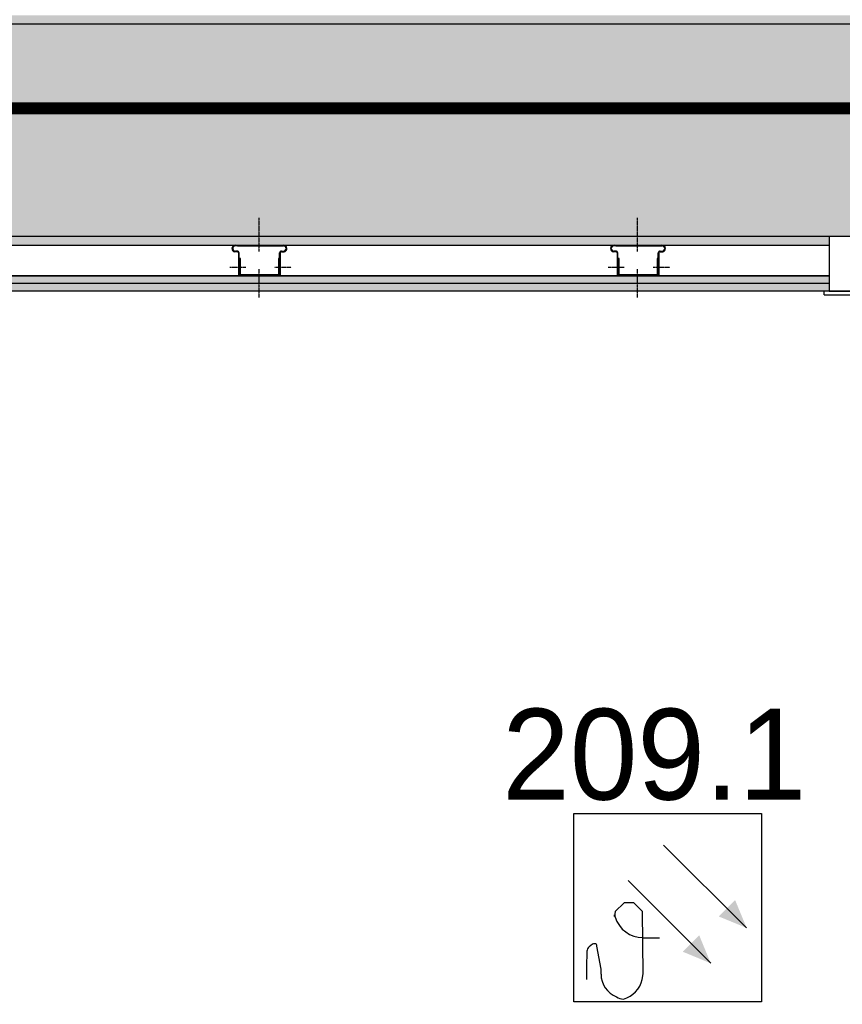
# Model space of a CAD drawing. Header units: millimetres. Extents: x -4577 to 1032787, y -66234 to 201209.
# Tile 244 of 256: x 24890 to 26248, y -48293 to -46668. Entities that reach past the tile are written whole.
import ezdxf

# ---------------------------------------------------------------- set-up
doc = ezdxf.new("R2010")
doc.units = ezdxf.units.MM
for name, pattern in [('510_5_2OG_ELT_1004$0$11-07-22_DS_2OG$0$AUSGEZOGEN', [0]), ('510_5_2OG_ELT_1004$0$11-07-22_DS_2OG$0$MITTE2_S7', [0.225, 0.125, -0.05, 0, -0.05]), ('510_5_2OG_ELT_1004$0$VERDECKT', [9.525, 6.35, -3.175]), ('VERDECKT', [0.375, 0.25, -0.125])]:
    doc.linetypes.add(name, pattern=pattern)
for name, color, linetype in [('0 TP BMA WP2', 1, 'Continuous'), ('510_5_2OG_ELT_1004$0$11-07-22_DS_2OG$0$Nichttragende_Bauteile', 8, '510_5_2OG_ELT_1004$0$11-07-22_DS_2OG$0$AUSGEZOGEN'), ('510_5_2OG_ELT_1004$0$11-07-22_DS_2OG$0$Tragende_Bauteile', 8, '510_5_2OG_ELT_1004$0$11-07-22_DS_2OG$0$AUSGEZOGEN'), ('510_5_2OG_ELT_1004$0$Brandabschnitt', 6, '510_5_2OG_ELT_1004$0$VERDECKT')]:
    doc.layers.add(name, color=color, linetype=linetype)
pattern_1 = [(0, (1908.297, -66879.192), (25, 25), [12.5, -12.5]), (90, (1908.297, -66879.192), (25, 25), [12.5, -12.5])]
pattern_2 = [(0, (1905.797, -66881.692), (20, 20), [10, -10]), (90, (1905.797, -66881.692), (20, 20), [10, -10])]

# ---------------------------------------------------------------- blocks, each defined once
blk = doc.blocks.new('TP MK')
at = {"layer": '0 TP BMA WP2', "color": 1, "lineweight": 25}
for p, q in [((7163.7, -65284.7), (7163.7, -64973.8)), ((7163.7, -65284.7), (7163.7, -64973.8)), ((7163.7, -64973.8), (7473.8, -64973.8)), ((7163.7, -64973.8), (7473.8, -64973.8)), ((7473.8, -64973.8), (7473.8, -65284.7)), ((7473.8, -64973.8), (7473.8, -65284.7)), ((7311.9, -65025.8), (7449.2, -65162.7)), ((7253.4, -65084.5), (7389.9, -65221.1)), ((7246.9, -65121), (7232.3, -65135.7)), ((7262.7, -65121), (7246.9, -65121)), ((7277.4, -65135.7), (7262.7, -65121)), ((7232.3, -65135.7), (7231.1, -65143.6)), ((7231.1, -65143.6), (7231.1, -65141.3)), ((7231.1, -65141.3), (7232.2, -65144.9)), ((7278.5, -65238.3), (7277.4, -65135.7)), ((7194.9, -65189.7), (7189.2, -65194.1)), ((7277.9, -65178.8), (7305.5, -65178.8)), ((7185.5, -65201.3), (7184.6, -65227.6)), ((7208.8, -65230.7), (7202, -65192.7)), ((7184.6, -65227.6), (7184.6, -65248)), ((7208.8, -65238.8), (7208.8, -65230.7)), ((7276.8, -65247.6), (7278.5, -65238.3)), ((7473.8, -65284.7), (7163.7, -65284.7)), ((7473.8, -65284.7), (7163.7, -65284.7))]:
    blk.add_line(p, q, dxfattribs=at)
for centre, major_axis, start_param, end_param in [((7277.9, -65131.1), (33.7, 33.7), 2.650429, 3.926991), ((7197.8, -65193.5), (3.37, 3.37), 0.007458, 1.441094), ((7192.7, -65194.4), (-6.75, 6.75), 4.103319, 4.400643), ((7195, -65201.6), (-6.75, 6.75), -0.129703, 0.752392), ((7249.5, -65238.7), (28.8, 28.8), 2.360714, 3.540178), ((7234.7, -65238.4), (30.5, 30.5), 4.18638, 5.282292), ((7246.8, -65257), (16.3, 16.3), 3.348818, 3.883345)]:
    blk.add_ellipse(centre, major_axis=major_axis, ratio=1, start_param=start_param, end_param=end_param, dxfattribs=at)
for points in [[(7403, -65143.7), (7430.1, -65116.6), (7449.2, -65162.7), (7430.1, -65116.6)], [(7343.8, -65202), (7370.9, -65174.9), (7389.9, -65221.1), (7370.9, -65174.9)]]:
    blk.add_solid(points, dxfattribs=at)
blk = doc.blocks.new('510_5_2OG_ELT_1004')
at = {"layer": '510_5_2OG_ELT_1004$0$11-07-22_DS_2OG$0$Nichttragende_Bauteile', "linetype": 'Continuous'}
h = blk.add_hatch(dxfattribs=at)
h.set_pattern_fill('MUSTER_NA', color=256, scale=12.5, style=0, pattern_type=2)
h.set_pattern_definition(pattern_1)
h.paths.add_polyline_path([(12465, -45341.5), (12150, -45341.5), (12150, -45356.5), (12450, -45356.5), (12450, -46675.6), (26750, -46675.6), (26750, -46900.4), (26752, -46900.4), (26752, -46961.8), (26765, -46974.8), (26765, -46660.6), (12465, -46660.6)], flags=0)
h = blk.add_hatch(dxfattribs=at)
h.set_pattern_fill('MUSTER_NA', color=256, scale=12.5, style=0, pattern_type=2)
h.set_pattern_definition(pattern_1)
h.paths.add_polyline_path([(19380, -53290.6), (19395, -53290.6), (19395, -47040.6), (26226.6, -47040.6), (26226.6, -47025.6), (19380, -47025.6)], flags=0)
h = blk.add_hatch(dxfattribs=at)
h.set_pattern_fill('MUSTER_NA', color=256, scale=10, style=0, pattern_type=2)
h.set_pattern_definition(pattern_2)
h.paths.add_polyline_path([(23836.7, -47090.6), (23836.7, -47103.1), (26226.6, -47103.1), (26226.6, -47090.6)], flags=0)
h = blk.add_hatch(dxfattribs=at)
h.set_pattern_fill('MUSTER_NA', color=256, scale=10, style=0, pattern_type=2)
h.set_pattern_definition(pattern_2)
h.paths.add_polyline_path([(23836.7, -47103.1), (23836.7, -47115.6), (26226.6, -47115.6), (26226.6, -47103.1)], flags=0)
at = {"layer": '510_5_2OG_ELT_1004$0$11-07-22_DS_2OG$0$Tragende_Bauteile', "linetype": 'Continuous'}
h = blk.add_hatch(dxfattribs=at)
h.set_pattern_fill('SCHRAFFUR_16', color=256, scale=1000, style=0, pattern_type=2)
h.set_pattern_definition([(45, (1895.8, -66891.69), (-70.71068, 70.71068), []), (45, (1860.44, -66856.34), (-70.71068, 70.71068), [60, -35])])
h.paths.add_polyline_path([(12150, -47025.6), (26750, -47025.6), (26750, -46675.6), (12150, -46675.6)], flags=0)
at = {"layer": '510_5_2OG_ELT_1004$0$11-07-22_DS_2OG$0$Nichttragende_Bauteile', "linetype": '510_5_2OG_ELT_1004$0$11-07-22_DS_2OG$0$MITTE2_S7'}
for p, q in [((25284.9, -46995.1), (25284.9, -47050.8)), ((25909.9, -46995.1), (25909.9, -47050.8)), ((25237, -47076.8), (25263.5, -47076.8)), ((25284.9, -47079.6), (25284.9, -47126.5)), ((25310.9, -47076.8), (25338.7, -47076.8)), ((25862, -47076.8), (25888.5, -47076.8)), ((25909.9, -47079.6), (25909.9, -47126.5)), ((25935.9, -47076.8), (25963.7, -47076.8)), ((25284.9, -47090.6), (25284.9, -47097.2)), ((25909.9, -47090.6), (25909.9, -47097.2))]:
    blk.add_line(p, q, dxfattribs=at)
at = {"layer": '510_5_2OG_ELT_1004$0$11-07-22_DS_2OG$0$Nichttragende_Bauteile', "linetype": '510_5_2OG_ELT_1004$0$11-07-22_DS_2OG$0$AUSGEZOGEN'}
for p, q in [((26226.6, -47025.6), (26226.6, -47115.6)), ((26226.6, -47025.6), (26226.6, -47115.6)), ((26226.6, -47040.6), (19395, -47040.6)), ((25249.7, -47051.2), (25245.3, -47051.2)), ((25249.7, -47041.4), (25246.2, -47041.4)), ((25246.2, -47041.4), (25246.2, -47041.5)), ((25246.4, -47050.2), (25246.4, -47050.1)), ((25249.4, -47050.2), (25246.4, -47050.2)), ((25246.6, -47040.2), (25326.1, -47040.2)), ((25249.7, -47041.4), (25325.9, -47041.4)), ((25322.4, -47041.4), (25326, -47041.4)), ((25322.4, -47051.2), (25326.9, -47051.2)), ((25322.7, -47050.2), (25325.8, -47050.2)), ((25325.8, -47050.2), (25325.8, -47050.1)), ((25326, -47041.4), (25326, -47041.5)), ((25874.7, -47051.2), (25870.3, -47051.2)), ((25874.7, -47041.4), (25871.2, -47041.4)), ((25871.2, -47041.4), (25871.2, -47041.5)), ((25871.4, -47050.2), (25871.4, -47050.1)), ((25874.4, -47050.2), (25871.4, -47050.2)), ((25871.6, -47040.2), (25951.1, -47040.2)), ((25874.7, -47041.4), (25950.9, -47041.4)), ((25947.4, -47041.4), (25951, -47041.4)), ((25947.4, -47051.2), (25951.9, -47051.2)), ((25947.7, -47050.2), (25950.8, -47050.2)), ((25950.8, -47050.2), (25950.8, -47050.1)), ((25951, -47041.4), (25951, -47041.5)), ((25251.6, -47052.9), (25251.6, -47089.5)), ((25252.7, -47089.5), (25252.7, -47052.9)), ((25255.1, -47062.3), (25253.8, -47062.3)), ((25253.8, -47062.3), (25253.8, -47090.6)), ((25255.1, -47063.3), (25255.1, -47062.3)), ((25255.1, -47089.3), (25255.1, -47063.3)), ((25317.4, -47062.3), (25317.4, -47089.3)), ((25317.4, -47062.3), (25318.3, -47062.3)), ((25318.3, -47062.3), (25317.4, -47062.3)), ((25318.3, -47062.3), (25318.3, -47090.6)), ((25319.4, -47089.5), (25319.4, -47052.9)), ((25320.5, -47052.9), (25320.5, -47089.5)), ((25876.6, -47052.9), (25876.6, -47089.5)), ((25877.7, -47089.5), (25877.7, -47052.9)), ((25880.1, -47062.3), (25878.8, -47062.3)), ((25878.8, -47062.3), (25878.8, -47090.6)), ((25880.1, -47063.3), (25880.1, -47062.3)), ((25880.1, -47089.3), (25880.1, -47063.3)), ((25942.4, -47062.3), (25942.4, -47089.3)), ((25942.4, -47062.3), (25943.3, -47062.3)), ((25943.3, -47062.3), (25942.4, -47062.3)), ((25943.3, -47062.3), (25943.3, -47090.6)), ((25944.4, -47089.5), (25944.4, -47052.9)), ((25945.5, -47052.9), (25945.5, -47089.5)), ((23837.9, -47090.6), (26226.6, -47090.6)), ((23837.9, -47090.6), (26226.6, -47090.6)), ((26226.6, -47090.6), (24059.9, -47090.6)), ((25251.6, -47089.5), (25252.7, -47089.5)), ((25253.8, -47090.6), (25318.3, -47090.6)), ((25317.4, -47089.3), (25255.1, -47089.3)), ((25320.5, -47089.5), (25319.4, -47089.5)), ((25876.6, -47089.5), (25877.7, -47089.5)), ((25878.8, -47090.6), (25943.3, -47090.6)), ((25942.4, -47089.3), (25880.1, -47089.3)), ((25945.5, -47089.5), (25944.4, -47089.5)), ((23836.7, -47103.1), (26226.6, -47103.1)), ((23836.7, -47103.1), (26226.6, -47103.1)), ((23836.7, -47115.6), (26226.6, -47115.6)), ((23836.7, -47115.6), (26372.6, -47115.6)), ((26218.6, -47121), (26218.6, -47116)), ((26226.6, -47116), (26364.6, -47116)), ((26218.6, -47122), (26218.6, -47121)), ((26218.6, -47122), (26372.6, -47122))]:
    blk.add_line(p, q, dxfattribs=at)
for centre, radius, start, end in [((25246.3, -47045.8), 5.54, 87.589, 258.9881), ((25246.3, -47045.8), 4.33, 91.9354, 270.3686), ((25249.5, -47053.4), 3.2, 8.2618, 92.4948), ((25249.5, -47053.4), 2.17, 13.3565, 84.8168), ((25322.6, -47053.4), 3.2, 87.5052, 171.7382), ((25322.6, -47053.4), 2.17, 95.1832, 166.6435), ((25325.8, -47045.8), 5.54, 281.0119, 92.411), ((25325.8, -47045.8), 4.33, 269.6314, 88.0646), ((25871.3, -47045.8), 5.54, 87.589, 258.9881), ((25871.3, -47045.8), 4.33, 91.9354, 270.3686), ((25874.5, -47053.4), 3.2, 8.2618, 92.4948), ((25874.5, -47053.4), 2.17, 13.3565, 84.8168), ((25947.6, -47053.4), 3.2, 87.5052, 171.7382), ((25947.6, -47053.4), 2.17, 95.1832, 166.6435), ((25950.8, -47045.8), 5.54, 281.0119, 92.411), ((25950.8, -47045.8), 4.33, 269.6314, 88.0646)]:
    blk.add_arc(centre, radius, start, end, dxfattribs=at)
at = {"layer": '510_5_2OG_ELT_1004$0$11-07-22_DS_2OG$0$Tragende_Bauteile', "linetype": '510_5_2OG_ELT_1004$0$11-07-22_DS_2OG$0$AUSGEZOGEN'}
for p, q in [((26750, -46675.6), (12450, -46675.6)), ((23800, -47025.6), (26750, -47025.6))]:
    blk.add_line(p, q, dxfattribs=at)
at = {"layer": '510_5_2OG_ELT_1004$0$Brandabschnitt', "lineweight": 25, "const_width": 20, "flags": 128}
blk.add_lwpolyline([(23679.3, -55430.7), (23679.3, -46814.5), (29258.1, -46814.5), (29258.1, -55411)], dxfattribs=at)

msp = doc.modelspace()

# ---------------------------------------------------------------- block references
msp.add_blockref('510_5_2OG_ELT_1004', (0, -0.1))
at = {"layer": '0 TP BMA WP2', "color": 7, "linetype": 'VERDECKT', "lineweight": 25}
msp.add_blockref('TP MK', (18641.2, 16995.3), dxfattribs=at)

# ---------------------------------------------------------------- texts
at = {"layer": '0 TP BMA WP2', "linetype": 'VERDECKT', "lineweight": 25}
msp.add_text('209.1', height=150, dxfattribs=at).set_placement((25686.9, -47955.6))

doc.saveas('drawing.dxf')
